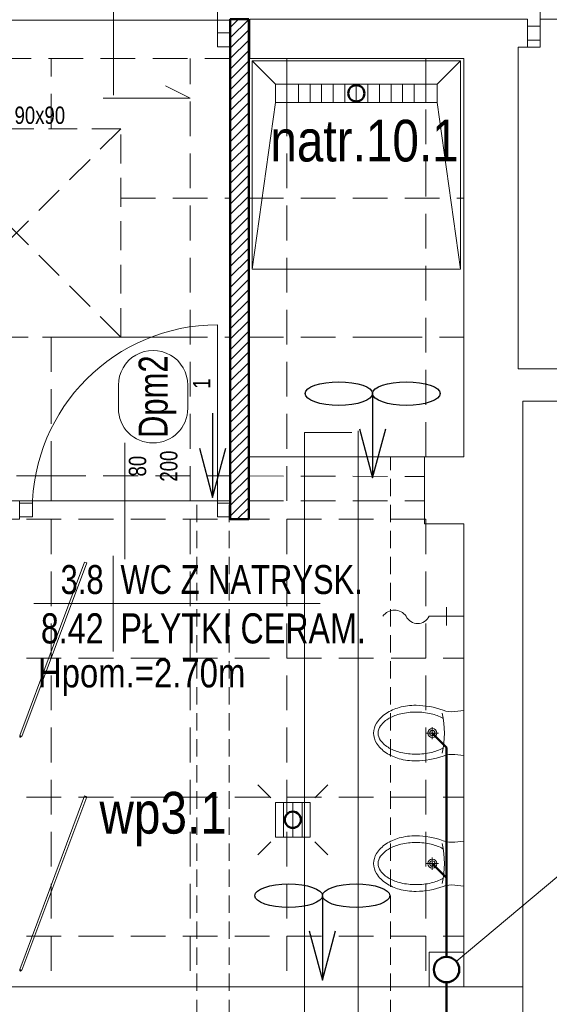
# Model space of a CAD drawing. Header units: millimetres. Extents: x -96593 to 66336, y -23969 to 7139.
# Tile 165 of 256: x -74634 to -74405, y -16934 to -16509. Entities that reach past the tile are written whole.
import ezdxf
from ezdxf.enums import TextEntityAlignment as Align

# ---------------------------------------------------------------- set-up
doc = ezdxf.new("R2010")
doc.units = ezdxf.units.MM
doc.linetypes.add('DASHED', pattern=[0.75, 0.5, -0.25])
doc.linetypes.add('DASHEDX2', pattern=[1.5, 1, -0.5])
for name, color, linetype, lineweight in [('BA_drz', 7, 'Continuous', 18), ('BA_KS_ist.', 34, 'Continuous', 50), ('BA_met', 7, 'Continuous', 18), ('BA_sym', 7, 'Continuous', 18), ('BA_txc', 1, 'Continuous', 18), ('BA_txs', 2, 'Continuous', 18), ('Hp', 1, 'Continuous', 18), ('MM_KS_OPISY', 7, 'Continuous', 9), ('mm_WENT_graw', 200, 'Continuous', 15), ('mm_went_opis', 7, 'Continuous', 15), ('PG_KANALIZACJA', 7, 'Continuous', 18), ('PG_PRZERYWANE_ŚREDNIE', 1, 'DASHEDX2', 18), ('PG_WENTYLACJA', 1, 'Continuous', 18), ('PG_WIDOKOWE_CIENKIE', 1, 'Continuous', 18), ('PG_WYPOSAŻENIE', 1, 'Continuous', 18), ('PG_ŚCIANY_DZIAŁOWE', 3, 'Continuous', 18), ('PG_ŚWIETLIKI', 1, 'DASHED', 18)]:
    doc.layers.add(name, color=color, linetype=linetype, lineweight=lineweight)
doc.layers.add('BA_pom', color=6, linetype='Continuous', lineweight=18, plot=False)
doc.layers.add('PG_POMOCNICZNE', color=6, linetype='Continuous', lineweight=18, plot=False)
doc.styles.add('BIKTC', font='bikromsw.shx', dxfattribs={"width": 0.8})
doc.styles.add('BIKTS', font='bikromsw.shx', dxfattribs={"width": 0.85})
doc.styles.add('ROMANS', font='bikromsw.shx', dxfattribs={"width": 0.8})
doc.styles.get("Standard").update_dxf_attribs({"font": 'arial.ttf'})
doc.linetypes.add('ZYGZAK', pattern='A,0.00254,-5.08,[131,ltypeshp.shx,S=5.08,R=0,X=-5.08,Y=0],-10.16,[131,ltypeshp.shx,S=5.08,R=180,X=5.08,Y=0],-5.08', length=20.32254)

# ---------------------------------------------------------------- blocks, each defined once
blk = doc.blocks.new('bikmet')
blk.add_line((0, 1.65), (0, -1.65))
at = {"style": 'ROMANS', "width": 0.8}
blk.add_attdef('NRPOM', text='', height=1, dxfattribs=at).set_placement((-0.333, 0.333), align=Align.RIGHT)
blk.add_attdef('NWAPOM', (0.25, 0.333), '', height=1, dxfattribs=at)
blk.add_attdef('PODLOGA', text='', height=1.042, dxfattribs=at).set_placement((0.25, -0.333), align=Align.TOP_LEFT)
blk = doc.blocks.new('dr1h901')
at = {"color": 0}
blk.add_line((-0.5, 0), (-0.5, 1), dxfattribs=at)
blk.add_line((0, 0.3622), (0, -0.2655))
blk.add_arc((-0.5, 0), 1, 0, 90, dxfattribs=at)
blk = doc.blocks.new('A$Cb1a75cff')
at = {"layer": 'PG_ŚWIETLIKI', "ltscale": 25}
for p, q in [((90, 90), (0, 90)), ((0, 90), (0, 0)), ((90, 90), (0, 0)), ((0, 90), (90, 0)), ((90, 0), (90, 90)), ((0, 0), (90, 0))]:
    blk.add_line(p, q, dxfattribs=at)
at = {"layer": 'Hp', "style": 'BIKTC', "width": 0.8}
blk.add_text('ŚWIETLIK 90x90', height=7.5, rotation=90, dxfattribs=at).set_placement((0.2, 35.22), align=Align.BOTTOM_CENTER)
blk = doc.blocks.new('*X18')
at = {"color": 0}
for p, q in [((621.16, -2967.99), (636.16, -2967.99)), ((621.16, -2971.99), (636.16, -2971.99)), ((621.16, -2975.99), (636.16, -2975.99))]:
    blk.add_line(p, q, dxfattribs=at)
blk = doc.blocks.new('A$C148D1960')
for p, q in [((-2, 2), (-7.64, 7.64)), ((17, 2), (22.64, 7.64)), ((-2, -17), (-7.64, -22.64)), ((17, -17), (22.64, -22.64))]:
    blk.add_line(p, q)
blk.add_lwpolyline([(15, -15), (0, -15), (0, 0), (15, 0)], close=True)
at = {"rotation": 90.00000000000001}
blk.add_blockref('*X18', (-2964.49, -636.16), dxfattribs=at)
blk = doc.blocks.new('A$C29037962')
at = {"layer": 'PG_WYPOSAŻENIE', "lineweight": 18}
for p, q in [((9.39, 13.65), (14.66, 13.65)), ((12.03, 16.29), (12.03, 11.01))]:
    blk.add_line(p, q, dxfattribs=at)
blk.add_lwpolyline([(0, 20.69, -0.066486), (0.97, 27.98, -0.079028), (3.52, 33.64, -0.107158), (7.72, 37.75, -0.141632), (12.03, 39, -0.141632), (16.33, 37.75, -0.107158), (20.53, 33.64, -0.079028), (23.08, 27.98, -0.066486), (24.05, 20.69, -0.082267), (21.92, 9.02, 0.113756), (21.32, 3.96), (21.75, 0), (2.3, 0), (2.73, 3.96, 0.113756), (2.13, 9.02, -0.082267)], format="xyb", close=True, dxfattribs=at)
for points in [[(5.68, 8.96, -0.003664), (5.59, 9.12, -0.070396), (3.67, 14.1, -0.05666), (2.93, 20.69, -0.05666), (3.67, 27.27, -0.070396), (5.59, 32.26, -0.106167), (8.87, 36, -0.161429), (12.03, 37.05, -0.161429), (15.18, 36, -0.106167), (18.46, 32.26, -0.070396), (20.38, 27.27, -0.05666), (21.13, 20.69, -0.05666), (20.38, 14.1, -0.070396), (18.46, 9.12, -0.003664), (18.37, 8.96, -0.161429)], [(0, 20.69, -0.071321), (0, 20.69)]]:
    blk.add_lwpolyline(points, format="xyb", dxfattribs=at)
for radius in [1.95, 1.17]:
    blk.add_circle((12.03, 13.65), radius, dxfattribs=at)
blk.add_arc((12.03, 47.92), 39.47, 257.3322, 282.6678, dxfattribs=at)
blk = doc.blocks.new('Brodzik')
at = {"layer": 'PG_WYPOSAŻENIE'}
for p, q in [((333.92, -1785.25), (343.92, -1857.25)), ((413.92, -1857.25), (423.92, -1785.25)), ((413.92, -1857.25), (343.92, -1857.25)), ((343.92, -1857.25), (343.92, -1865.25)), ((348.92, -1857.25), (348.92, -1865.25)), ((353.92, -1857.25), (353.92, -1865.25)), ((358.92, -1857.25), (358.92, -1865.25)), ((363.92, -1857.25), (363.92, -1865.25)), ((368.92, -1857.25), (368.92, -1865.25)), ((373.92, -1857.25), (373.92, -1865.25)), ((378.92, -1857.25), (378.92, -1865.25)), ((383.92, -1857.25), (383.92, -1865.25)), ((388.92, -1857.25), (388.92, -1865.25)), ((393.92, -1857.25), (393.92, -1865.25)), ((398.92, -1857.25), (398.92, -1865.25)), ((403.92, -1857.25), (403.92, -1865.25)), ((408.92, -1857.25), (408.92, -1865.25)), ((413.92, -1865.25), (413.92, -1857.25)), ((343.92, -1865.25), (333.92, -1875.25)), ((343.92, -1865.25), (413.92, -1865.25)), ((413.92, -1865.25), (423.92, -1875.25))]:
    blk.add_line(p, q, dxfattribs=at)
blk.add_lwpolyline([(333.92, -1785.25), (423.92, -1785.25), (423.92, -1875.25), (333.92, -1875.25)], close=True, dxfattribs=at)
blk = doc.blocks.new('jamb')
blk.add_lwpolyline([(-0.5, -0.5), (-0.5, 0.5), (0.5, 0.5), (0.5, -0.5)], close=True)
blk = doc.blocks.new('A$Cb2045d24')
at = {"layer": 'PG_PRZERYWANE_ŚREDNIE', "color": 251, "lineweight": 15, "ltscale": 15, "true_color": 0x636466}
for p, q in [((25.67, 400.75), (25.67, 340.75)), ((85.67, 400.75), (85.67, 340.75)), ((122, 401), (223, 401)), ((145.67, 370.75), (145.67, 401)), ((205.67, 210), (205.67, 401)), ((247.5, 210), (247.5, 401)), ((307.5, 229), (307.5, 401)), ((25.67, 340.75), (0, 340.75)), ((25.67, 340.75), (25.67, 280.75)), ((85.67, 340.75), (25.67, 340.75)), ((25.67, 340.75), (85.67, 340.75)), ((175.67, 340.75), (223, 340.75)), ((231, 340.75), (324, 340.75)), ((25.67, 280.75), (0, 280.75)), ((25.67, 280.75), (25.67, 220.75)), ((85.67, 280.75), (25.67, 280.75)), ((25.67, 280.75), (85.67, 280.75)), ((85.67, 280.75), (85.67, 220.75)), ((145.67, 220.75), (145.67, 280.75)), ((205.67, 280.75), (145.67, 280.75)), ((175.67, 280.75), (223, 280.75)), ((231, 280.75), (291, 280.75)), ((291, 280.75), (324, 280.75)), ((25.67, 220.75), (0, 220.75)), ((25.67, 220.75), (85.67, 220.75)), ((25.67, 220.75), (25.67, 210)), ((85.67, 220.75), (145.67, 220.75)), ((85.67, 220.75), (85.67, 210)), ((145.67, 220.75), (145.67, 210)), ((145.67, 220.75), (223, 220.75)), ((231, 220.75), (307, 220.5)), ((132, 210), (223, 210)), ((231, 210), (307, 210)), ((0, 202), (307.5, 202)), ((25.67, 202), (25.67, 0)), ((85.67, 202), (85.67, 0)), ((145.67, 202), (145.67, 0)), ((205.67, 202), (205.67, 0)), ((247.5, 202), (247.5, 0)), ((307.5, 202), (307.5, 0)), ((0, 142), (324, 142)), ((0, 82), (324, 82)), ((0, 22), (324, 22))]:
    blk.add_line(p, q, dxfattribs=at)
blk = doc.blocks.new('symdrz')
blk.add_lwpolyline([(-10, -30, -1), (-10, 30), (10, 30, -1), (10, -30)], format="xyb", close=True)
at = {"style": 'BIKTS', "width": 0.8}
blk.add_attdef('SZERDRZ', text='', height=25, dxfattribs=at).set_placement((77.15, 8.8), align=Align.CENTER)
blk.add_attdef('SYMDRZ', text='', height=25, dxfattribs=at).set_placement((0, 0), align=Align.MIDDLE)
blk.add_attdef('WYSDRZ', text='', height=25, dxfattribs=at).set_placement((77.15, -9.49), align=Align.TOP_CENTER)
blk = doc.blocks.new('A$C6458b610')
at = {"layer": 'mm_went_opis', "color": 40, "lineweight": 30, "true_color": 0xf8d731}
for points in [[(34.89, 20.29), (29.19, 41.54), (23.49, 20.29)], [(29.19, 5.09), (29.19, 41.54)]]:
    blk.add_lwpolyline(points, dxfattribs=at)
for centre in [(14.59, 5.09), (43.78, 5.09)]:
    blk.add_ellipse(centre, major_axis=(-14.59, 0), ratio=0.348878, dxfattribs=at)
blk = doc.blocks.new('A$C370B491A')
at = {"layer": 'PG_WIDOKOWE_CIENKIE', "lineweight": 18}
h = blk.add_hatch(dxfattribs=at)
h.set_pattern_fill('LINE', color=252, angle=45)
h.set_pattern_definition([(45, (-9130.129, -1532.1088), (-2.245064, 2.245064), [])])
h.paths.add_polyline_path([(1942.88, 1839.76), (1942.88, 1623.76), (1934.88, 1623.76), (1934.88, 1839.76)])
at = {"layer": 'BA_met', "color": 252}
blk.add_lwpolyline([(1849.98, 1587.33), (1973.78, 1587.33)], dxfattribs=at)
at = {"layer": 'mm_went_opis', "color": 252, "linetype": 'DASHED', "lineweight": 15, "ltscale": 15}
for p, q in [((1990.23, 1408.76), (1990.23, 1650.76)), ((2004.23, 1408.76), (2004.23, 1650.76)), ((1920.48, 1408.76), (1920.48, 1631.76)), ((1934.48, 1408.76), (1934.48, 1631.76))]:
    blk.add_line(p, q, dxfattribs=at)
at = {"layer": 'mm_went_opis', "color": 252, "lineweight": 30}
for points in [[(1927.29, 1669.66), (1927.29, 1633.21)], [(1921.6, 1654.47), (1927.29, 1633.21), (1932.99, 1654.47)]]:
    blk.add_lwpolyline(points, dxfattribs=at)
at = {"layer": 'PG_POMOCNICZNE', "color": 252}
for points in [[(1731.38, 1822.76), (1833.66, 1822.39), (1834.1, 1839.39), (1934.88, 1839.39), (1934.88, 1822.39), (1934.88, 1650.76), (1934.88, 1631.76), (1711.88, 1631.76), (1711.88, 1809.76), (1731.38, 1809.76), (1731.38, 1822.76)], [(2059.38, 1827.76), (2059.38, 1688.76), (2194.88, 1688.76), (2194.88, 1827.76), (2148.88, 1827.76), (2148.88, 1839.76), (2068.88, 1839.76), (2068.88, 1827.76), (2059.38, 1827.76)], [(1711.88, 1623.76), (1843.88, 1623.76), (1843.88, 1631.76), (1934.88, 1631.76), (1934.88, 1623.76), (1942.88, 1623.76), (1942.88, 1822.76), (2035.88, 1822.76), (2035.88, 1650.76), (2018.88, 1650.76), (2018.88, 1621.76), (2035.88, 1621.76), (2035.88, 1421.76), (1711.88, 1421.76), (1711.88, 1623.76)], [(2061.38, 1674.76), (2194.88, 1674.76), (2194.88, 1412.76), (2192.88, 1412.76), (2192.88, 1391.76), (2182.88, 1391.76), (2182.88, 1377.76), (2092.88, 1377.76), (2092.88, 1391.76), (2061.38, 1391.76), (2061.38, 1674.76)]]:
    blk.add_lwpolyline(points, dxfattribs=at)
at = {"layer": 'PG_WENTYLACJA', "color": 252}
for p, q in [((1917.55, 1805.74), (1906.96, 1811.07)), ((1917.55, 1805.74), (1879.93, 1805.74)), ((1966.98, 1408.76), (1966.98, 1661.32)), ((1966.98, 1661.32), (1987.45, 1661.32)), ((1990.23, 1408.76), (1990.23, 1661.97)), ((1990.23, 1408.76), (1990.23, 1656.29)), ((1990.23, 1408.76), (1990.23, 1650.76))]:
    blk.add_line(p, q, dxfattribs=at)
at = {"layer": 'PG_WIDOKOWE_CIENKIE', "color": 252, "lineweight": 50}
blk.add_lwpolyline([(1942.88, 1839.76), (1942.88, 1623.76), (1934.88, 1623.76), (1934.88, 1839.76), (1942.88, 1839.76)], dxfattribs=at)
at = {"layer": 'PG_WIDOKOWE_CIENKIE', "color": 252, "linetype": 'ZYGZAK'}
blk.add_lwpolyline([(2018.88, 1650.76), (1942.88, 1650.76)], dxfattribs=at)
at = {"layer": 'PG_WYPOSAŻENIE', "color": 252, "lineweight": 18}
for points in [[(1872.9, 1604.94), (1871.96, 1605.29), (1843.93, 1530.36), (1844.87, 1530.01)], [(1872.9, 1503.94), (1871.96, 1504.29), (1843.93, 1429.36), (1844.87, 1429.01)]]:
    blk.add_lwpolyline(points, close=True, dxfattribs=at)
at = {"layer": 'PG_WYPOSAŻENIE', "color": 252}
blk.add_lwpolyline([(2035.88, 1581.86), (2020.88, 1581.86, -0.627906), (2010.88, 1581.86, 0.536975), (2000.88, 1581.86)], format="xyb", dxfattribs=at)
blk.add_lwpolyline([(2028.38, 1577.86), (2028.38, 1585.86)], dxfattribs=at)
at = {"layer": 'PG_WYPOSAŻENIE', "color": 252, "lineweight": 18}
for centre in [(1844.2, 1529.92), (1844.2, 1428.92)]:
    blk.add_circle(centre, 0.285, dxfattribs=at)
at = {"layer": 'PG_ŚCIANY_DZIAŁOWE', "color": 252}
for points in [[(2063.38, 1839.76), (1943.38, 1839.76), (1943.38, 1822.76), (2035.88, 1822.76), (2035.88, 1650.76), (2018.88, 1650.76), (2018.88, 1633.76), (2018.88, 1621.76), (2035.88, 1621.76), (2035.88, 1421.76), (2061.38, 1421.76), (2061.38, 1674.76), (2194.88, 1674.76)], [(2194.88, 1688.76), (2059.38, 1688.76), (2059.38, 1827.76), (2063.38, 1827.76), (2063.38, 1839.76)], [(1696.38, 1421.76), (2061.38, 1421.76), (2061.38, 1378.76), (1827.38, 1378.76), (1827.38, 1370.76), (1696.38, 1370.76), (1696.38, 1421.76)]]:
    blk.add_lwpolyline(points, dxfattribs=at)
at = {"color": 252, "rotation": 180}
for p in [(2025.62, 1683.17), (2003.92, 1466.27)]:
    blk.add_blockref('A$C6458b610', p, dxfattribs=at)
at = {"layer": 'BA_drz', "color": 252}
for name, p, xscale, yscale, zscale in [('dr1h901', (1884.38, 1830.89), -90, 89.99999999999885, -90), ('dr1h901', (2108.88, 1833.76), 79.99999999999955, 79.99999999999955, -79.99999999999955), ('jamb', (1932.13, 1830.89), -5.5, 5.999999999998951, 5.5), ('jamb', (2066.13, 1833.76), -5.5, 5.999999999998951, 5.5), ('dr1h901', (1889.38, 1627.76), -80, 79.99999999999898, -80), ('jamb', (1846.63, 1627.76), -5.5, 5.999999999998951, 5.5), ('jamb', (1932.13, 1627.76), -5.5, 5.999999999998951, 5.5)]:
    blk.add_blockref(name, p, dxfattribs=dict(at, xscale=xscale, yscale=yscale, zscale=zscale))
at = {"layer": 'BA_met', "color": 252}
ref = blk.add_blockref('bikmet', (1884.33, 1587.33), dxfattribs=dict(at, xscale=12.5, yscale=12.5, zscale=12.5))
ref.add_attrib('NRPOM', ' 3.8', dxfattribs={"layer": '0', "height": 12.5, "style": 'ROMANS', "width": 0.8}).set_placement((1880.17, 1591.49), align=Align.RIGHT)
ref.add_attrib('NWAPOM', 'WC Z NATRYSK.', (1887.46, 1591.49), dxfattribs={"layer": '0', "height": 12.5, "style": 'ROMANS', "width": 0.8})
ref.add_attrib('RAREA', '8.42', dxfattribs={"layer": '0', "height": 13.021, "style": 'ROMANS', "width": 0.8}).set_placement((1880.17, 1583.16), align=Align.TOP_RIGHT)
ref.add_attrib('PODLOGA', 'PŁYTKI CERAM.', dxfattribs={"layer": '0', "height": 13.0208, "style": 'ROMANS', "width": 0.8}).set_placement((1887.46, 1583.16), align=Align.TOP_LEFT)
at = {"layer": 'BA_sym', "color": 252}
ref = blk.add_blockref('symdrz', (1901.55, 1676.73), dxfattribs=dict(at, xscale=0.5000000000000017, yscale=0.5000000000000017, zscale=0.5000000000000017, rotation=90.00000472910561))
ref.add_attrib('Symdrz', 'Dpm2', dxfattribs={"height": 12.5, "rotation": 90, "style": 'BIKTS', "width": 0.8}).set_placement((1901.55, 1676.73), align=Align.MIDDLE_CENTER)
ref.add_attrib('Szerdrz', '80', dxfattribs={"layer": 'BA_txc', "height": 7.5, "rotation": 90, "style": 'BIKTS', "width": 0.8}).set_placement((1894.8, 1646.73), align=Align.MIDDLE_CENTER)
ref.add_attrib('Wysdrz', '200', dxfattribs={"layer": 'BA_txc', "height": 7.5, "rotation": 90, "style": 'BIKTS', "width": 0.8}).set_placement((1908.3, 1646.73), align=Align.MIDDLE_CENTER)
ref.add_attrib('Sztuk', '1', (1926.3, 1680.16), dxfattribs={"layer": 'BA_pom', "height": 7.5, "rotation": 90, "style": 'BIKTS', "width": 0.8})
at = {"layer": 'PG_KANALIZACJA', "color": 252}
blk.add_blockref('A$C148D1960', (1954.44, 1501.49), dxfattribs=at)
at = {"layer": 'PG_PRZERYWANE_ŚREDNIE', "color": 252}
blk.add_blockref('A$Cb2045d24', (1711.88, 1421.76), dxfattribs=at)
at = {"layer": 'PG_WYPOSAŻENIE', "color": 252, "xscale": -1, "rotation": 180}
blk.add_blockref('Brodzik', (1610.47, -53.5), dxfattribs=at)
at = {"layer": 'PG_WYPOSAŻENIE', "color": 252, "rotation": 90.00000000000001}
for p in [(2035.88, 1519.38), (2035.88, 1463.02)]:
    blk.add_blockref('A$C29037962', p, dxfattribs=at)
at = {"layer": 'PG_ŚWIETLIKI', "color": 252, "rotation": 270}
blk.add_blockref('A$Cb1a75cff', (1797.55, 1792.5), dxfattribs=at)
at = {"layer": 'BA_txs', "color": 252, "style": 'BIKTS', "width": 0.85}
blk.add_text('Hpom.=2.70m', height=12.5, dxfattribs=at).set_placement((1851.79, 1551.15))

msp = doc.modelspace()

# ---------------------------------------------------------------- linework, layer by layer
at = {"layer": 'BA_KS_ist.', "color": 30, "linetype": 'Continuous', "ltscale": 25}
for p, q in [((-74455.99, -16817.01), (-74449.82, -16823.18)), ((-74449.82, -16913.66), (-74449.82, -16823.18)), ((-74455.99, -16873.38), (-74449.82, -16879.55))]:
    msp.add_line(p, q, dxfattribs=at)
at = {"layer": 'BA_KS_ist.', "linetype": 'DASHED', "ltscale": 50}
msp.add_line((-74449.84, -16924.66), (-74449.84, -17151.3), dxfattribs=at)
at = {"layer": 'BA_KS_ist.', "linetype": 'Continuous', "lineweight": 15, "ltscale": 25}
msp.add_lwpolyline([(-74457.34, -16911.66), (-74442.34, -16911.66), (-74442.34, -16926.66), (-74457.34, -16926.66)], close=True, dxfattribs=at)
msp.add_lwpolyline([(-74457.34, -16911.66), (-74442.34, -16911.66), (-74442.34, -16926.66), (-74457.34, -16926.66)], close=True, dxfattribs=at)
at = {"layer": 'BA_KS_ist.', "linetype": 'Continuous', "ltscale": 25}
for centre, radius in [((-74488.84, -16540.66), 3.5), ((-74516.28, -16854.43), 3.5), ((-74449.84, -16919.16), 5.5), ((-74449.84, -16919.16), 5.5)]:
    msp.add_circle(centre, radius, dxfattribs=at)
at = {"layer": 'MM_KS_OPISY'}
msp.add_line((-74395.22, -16873.38), (-74445.62, -16915.63), dxfattribs=at)

# ---------------------------------------------------------------- block references
at = {"layer": 'mm_WENT_graw', "color": 2, "lineweight": 60}
msp.add_blockref('A$C370B491A', (-76478.22, -18348.42), dxfattribs=at)

# ---------------------------------------------------------------- texts
at = {"layer": 'MM_KS_OPISY', "char_height": 18, "attachment_point": 1}
for s, insert in [('{\\fArial Narrow|b0|i0|c238|p34;natr.10.1}', (-74525.97, -16552.08)), ('{\\fArial Narrow|b0|i0|c238|p34;wp3.1}', (-74599.83, -16842.42))]:
    msp.add_mtext_dynamic_manual_height_columns(s, width=200.9859, gutter_width=1, heights=[0], dxfattribs=dict(at, insert=insert))

doc.saveas('drawing.dxf')
